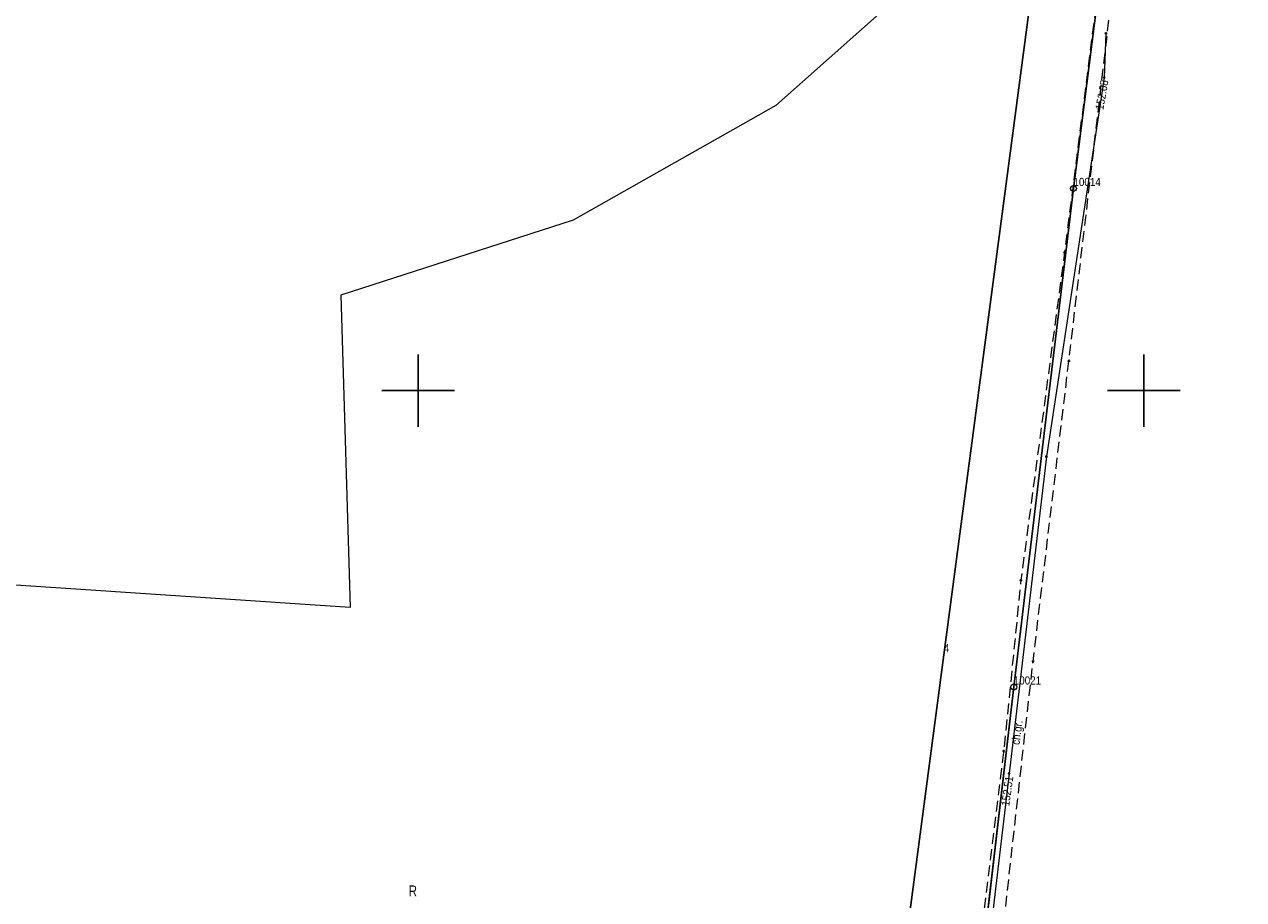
# Model space of a CAD drawing. Header units: metres. Extents: x 5548743 to 5556416, y 5707500 to 5714000.
# Tile 79 of 244: x 5554846 to 5555014, y 5709330 to 5709450. Entities that reach past the tile are written whole.
import ezdxf
from ezdxf.enums import TextEntityAlignment as Align

# ---------------------------------------------------------------- set-up
doc = ezdxf.new("R2010")
doc.units = ezdxf.units.M
doc.linetypes.add('1.5_0.75', pattern=[2.25, 1.5, -0.75])
doc.linetypes.add('219-1000', pattern=[0])
doc.layers.get('0').update_dxf_attribs({"color": 2, "lineweight": 5})
doc.styles.get("Standard").update_dxf_attribs({"font": 'Working1250', "width": 0.75})

# ---------------------------------------------------------------- blocks, each defined once
blk = doc.blocks.new('202')
at = {"color": 0, "linetype": 'Continuous', "lineweight": 0}
blk.add_circle((0, 0), 0.4, dxfattribs=at)
blk = doc.blocks.new('203')
at = {"linetype": 'Continuous', "lineweight": 0}
h = blk.add_hatch(color=0, dxfattribs=at)
edge = h.paths.add_edge_path()
edge.add_arc((0, 0), 0.09, 0, 360)
blk = doc.blocks.new('PW01')
at = {"linetype": 'Continuous', "lineweight": 13}
h = blk.add_hatch(color=0, dxfattribs=at)
edge = h.paths.add_edge_path()
edge.add_arc((0, 0), 0.18, 0, 360)
blk = doc.blocks.new('PIKIETAW1891')
at = {"color": 0}
blk.add_circle((0, 0), 0.09, dxfattribs=at)
blk = doc.blocks.new('RAMKA1000K')
at = {"color": 0}
for p, q in [((500, 395), (500, 405)), ((600, 395), (600, 405)), ((495, 400), (505, 400)), ((595, 400), (605, 400))]:
    blk.add_line(p, q, dxfattribs=at)

msp = doc.modelspace()

# ---------------------------------------------------------------- linework, layer by layer
at = {"layer": '217-kontur klasyfikacyjny', "color": 3, "linetype": 'CONTINUOUS', "lineweight": 18, "flags": 128}
for points in [[(5554986.84, 5709472.69), (5554949.3, 5709439.29)], [(5554972.44, 5709363.6), (5554986.84, 5709472.69)], [(5554949.3, 5709439.29), (5554921.36, 5709423.52)], [(5554921.36, 5709423.52), (5554889.35, 5709413.18)], [(5554889.35, 5709413.18), (5554890.64, 5709370.1)], [(5554890.64, 5709370.1), (5554825.25, 5709374.48)], [(5554966.14, 5709315.87), (5554972.44, 5709363.6)]]:
    msp.add_lwpolyline(points, dxfattribs=at)
at = {"layer": '218-kontur użytku gruntowego', "color": 3, "linetype": 'CONTINUOUS', "lineweight": 18, "flags": 128}
for points in [[(5554990.3, 5709427.87), (5555010.66, 5709588.18)], [(5554986.84, 5709472.69), (5554949.3, 5709439.29)], [(5554972.44, 5709363.6), (5554986.84, 5709472.69)], [(5554986.84, 5709472.69), (5554972.44, 5709363.6)], [(5554949.3, 5709439.29), (5554921.36, 5709423.52)], [(5554982.08, 5709359.15), (5554990.3, 5709427.87)], [(5554921.36, 5709423.52), (5554889.35, 5709413.18)], [(5554889.35, 5709413.18), (5554890.64, 5709370.1)], [(5554890.64, 5709370.1), (5554825.25, 5709374.48)], [(5554966.14, 5709315.87), (5554972.44, 5709363.6)], [(5554972.44, 5709363.6), (5554966.14, 5709315.87)], [(5554978.52, 5709328.4), (5554982.08, 5709359.15)]]:
    msp.add_lwpolyline(points, dxfattribs=at)
at = {"layer": '219-działka ewidencyjna', "color": 7, "linetype": '219-1000', "lineweight": 18, "flags": 128}
for points in [[(5555010.66, 5709588.18), (5554990.3, 5709427.87)], [(5554986.84, 5709472.69), (5554972.44, 5709363.6)], [(5554990.3, 5709427.87), (5554982.08, 5709359.15)], [(5554966.14, 5709315.87), (5554972.44, 5709363.6)], [(5554982.08, 5709359.15), (5554964.19, 5709204.95)]]:
    msp.add_lwpolyline(points, dxfattribs=at)
at = {"layer": 'chodnik', "color": 7, "linetype": '1.5_0.75', "lineweight": 18, "flags": 128}
msp.add_lwpolyline([(5554968.59, 5709228.39), (5554971.97, 5709255.59), (5554976.04, 5709287.49), (5554980.51, 5709324.88), (5554984.73, 5709362.67), (5554989.67, 5709404.1), (5554995.69, 5709455.32), (5555001.59, 5709498.55), (5555004.77, 5709524.93), (5555009.08, 5709556.57), (5555013.75, 5709587.78), (5555010.66, 5709588.18), (5555005.75, 5709550.8), (5555000.08, 5709505.62), (5554989.07, 5709419.07), (5554983.06, 5709373.87), (5554980.68, 5709350.31), (5554977.94, 5709328.19), (5554971.79, 5709275.89), (5554965.19, 5709228.08), (5554961.4, 5709211.6), (5554964.44, 5709200.72), (5554964.43, 5709211.58)], close=True, dxfattribs=at)
at = {"layer": 'przewód wodociągowy', "color": 5, "linetype": 'CONTINUOUS', "lineweight": 18, "flags": 128}
msp.add_lwpolyline([(5554994.78, 5709449.24), (5554994.53, 5709443.14), (5554986.57, 5709390.91), (5554981.42, 5709347.23), (5554974.91, 5709292.13), (5554969.9, 5709251.78), (5554969.07, 5709245.86), (5554967.8, 5709239.23), (5554959.04, 5709190.38)], dxfattribs=at)
msp.add_lwpolyline([(5554994.78, 5709449.24), (5554994.53, 5709443.14), (5554986.57, 5709390.91), (5554981.42, 5709347.23), (5554974.91, 5709292.13), (5554969.9, 5709251.78), (5554969.07, 5709245.86), (5554967.8, 5709239.23), (5554959.04, 5709190.38)], dxfattribs=at)

# ---------------------------------------------------------------- block references
at = {"layer": '202-punkt graniczny', "color": 7, "linetype": 'CONTINUOUS', "lineweight": 18}
for p in [(5554990.3, 5709427.87), (5554982.08, 5709359.15)]:
    msp.add_blockref('202', p, dxfattribs=at)
at = {"layer": '203-punkt graniczny', "color": 7, "linetype": 'CONTINUOUS', "lineweight": 18}
msp.add_blockref('203', (5554972.44, 5709363.6), dxfattribs=at)
at = {"layer": 'Punkt roboczy BDOT GESUT K1', "color": 6, "linetype": 'CONTINUOUS', "lineweight": 18}
for p in [(5554994.78, 5709449.24), (5554994.78, 5709449.24), (5554994.53, 5709443.14), (5554994.53, 5709443.14), (5554994.53, 5709443.14), (5554994.53, 5709443.14), (5554989.07, 5709419.07), (5554989.67, 5709404.1), (5554986.57, 5709390.91), (5554986.57, 5709390.91), (5554983.06, 5709373.87), (5554984.73, 5709362.67), (5554980.68, 5709350.31), (5554981.42, 5709347.23), (5554981.42, 5709347.23), (5554981.42, 5709347.23), (5554981.42, 5709347.23)]:
    msp.add_blockref('PIKIETAW1891', p, dxfattribs=at)
at = {"layer": 'rzedna', "color": 5, "linetype": 'CONTINUOUS', "lineweight": 18}
for p in [(5554994.53, 5709443.14), (5554994.53, 5709443.14), (5554981.42, 5709347.23), (5554981.42, 5709347.23)]:
    msp.add_blockref('PW01', p, dxfattribs=at)
at = {"layer": 'Wstawianie ramki sekcyjnej z opisem', "color": 7, "linetype": 'CONTINUOUS', "lineweight": 13}
msp.add_blockref('RAMKA1000K', (5554400, 5709000), dxfattribs=at)
msp.add_blockref('RAMKA1000K', (5554400, 5709000), dxfattribs=at)
msp.add_blockref('RAMKA1000K', (5554400, 5709000), dxfattribs=at)
msp.add_blockref('RAMKA1000K', (5554400, 5709000), dxfattribs=at)

# ---------------------------------------------------------------- texts
at = {"layer": '202-punkt graniczny-Atr103', "color": 7, "width": 0.9}
for s, p in [('10014', (5554990.3, 5709427.87)), ('10014', (5554990.3, 5709427.87)), ('10021', (5554982.08, 5709359.15)), ('10021', (5554982.08, 5709359.15))]:
    msp.add_text(s, height=1.125, dxfattribs=at).set_placement(p, align=Align.BOTTOM_LEFT)
at = {"layer": '203-punkt graniczny-Atr103', "color": 7, "width": 0.9}
msp.add_text('4', height=1.125, dxfattribs=at).set_placement((5554972.44, 5709363.6), align=Align.BOTTOM_LEFT)
msp.add_text('4', height=1.125, dxfattribs=at).set_placement((5554972.44, 5709363.6), align=Align.BOTTOM_LEFT)
at = {"layer": '210-oznaczenie konturu użytku gruntowego', "color": 3, "linetype": 'CONTINUOUS', "lineweight": 18, "width": 0.79}
msp.add_text('R', height=1.5, dxfattribs=at).set_placement((5554898.69, 5709330.29))
at = {"layer": 'chodnik-Atr17', "color": 7, "width": 0.9}
msp.add_text('ch.gr.', height=1.125, rotation=82.307, dxfattribs=at).set_placement((5554982.86, 5709351.12))
at = {"layer": 'rzedna-Atr2', "color": 5, "width": 0.9}
for s, rotation, p in [('152.08', 80.026, (5554993.86, 5709438.74)), ('152.51', 81.959, (5554980.89, 5709342.75))]:
    msp.add_text(s, height=1.125, rotation=rotation, dxfattribs=at).set_placement(p, align=Align.MIDDLE_LEFT)

doc.saveas('drawing.dxf')
